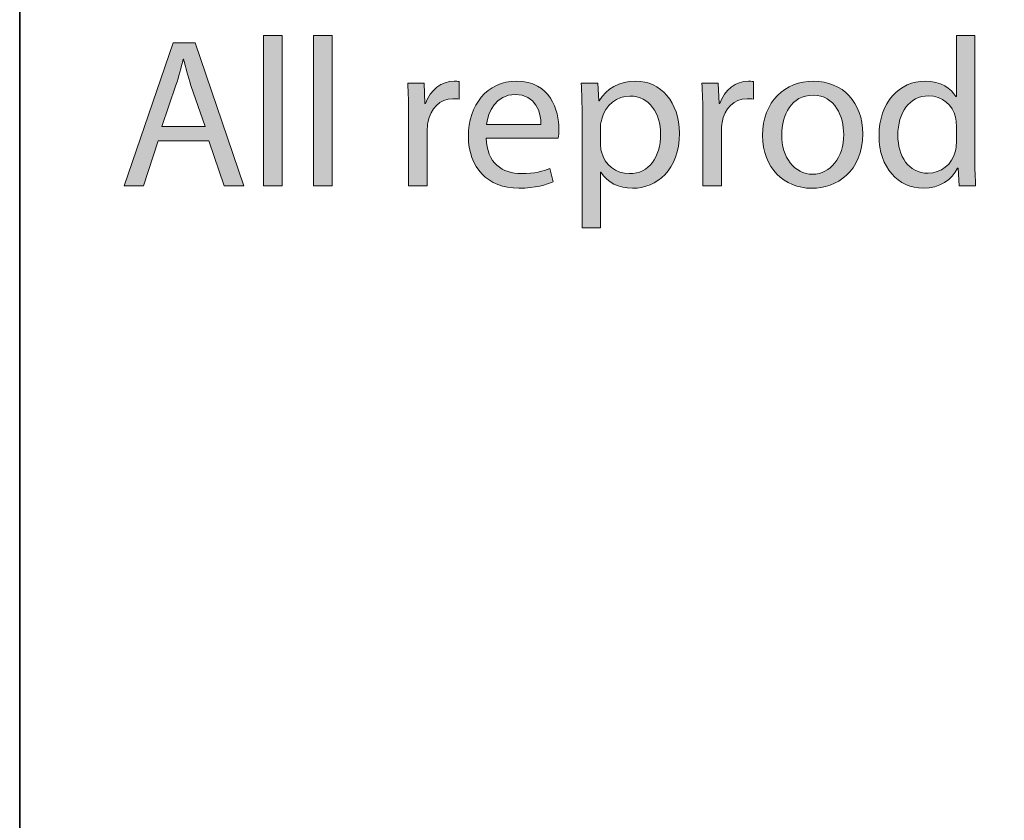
# Model space of a CAD drawing. Header units: inches. Extents: x 51 to 229, y 44 to 173.
# Tile 2 of 24: x 51 to 70, y 108 to 124. Entities that reach past the tile are written whole.
import ezdxf

# ---------------------------------------------------------------- set-up
doc = ezdxf.new("R2010")
doc.units = ezdxf.units.IN
doc.header["$MEASUREMENT"] = 0
doc.layers.add('Artwork', color=7, linetype='Continuous')

# ---------------------------------------------------------------- blocks, each defined once
blk = doc.blocks.new('block 7')
at = {"layer": 'Artwork', "true_color": 0xed1c24}
h = blk.add_hatch(color=240, dxfattribs=at)
h.dxf.hatch_style = 2
h.paths.add_polyline_path([(55.451, 123.901), (55.823, 123.901), (55.823, 120.897), (55.451, 120.897)])
h = blk.add_hatch(color=240, dxfattribs=at)
h.dxf.hatch_style = 2
h.paths.add_polyline_path([(56.45, 123.901), (56.822, 123.901), (56.822, 120.897), (56.45, 120.897)])
h = blk.add_hatch(color=240, dxfattribs=at)
h.dxf.hatch_style = 2
edge = h.paths.add_edge_path()
edge.add_spline(control_points=[(69.648, 123.901), (69.648, 123.901), (69.648, 121.426), (69.648, 121.426), (69.648, 121.244), (69.657, 121.037), (69.665, 120.897), (69.665, 120.897), (69.335, 120.897), (69.335, 120.897), (69.335, 120.897), (69.318, 121.252), (69.318, 121.252), (69.318, 121.252), (69.306, 121.252), (69.306, 121.252), (69.196, 121.024), (68.95, 120.851), (68.616, 120.851), (68.121, 120.851), (67.736, 121.269), (67.736, 121.891), (67.732, 122.573), (68.159, 122.987), (68.654, 122.987), (68.972, 122.987), (69.179, 122.839), (69.272, 122.678), (69.272, 122.678), (69.28, 122.678), (69.28, 122.678), (69.28, 122.678), (69.28, 123.901), (69.28, 123.901), (69.28, 123.901), (69.648, 123.901), (69.648, 123.901)], knot_values=[0, 0, 0, 0, 1, 1, 1, 2, 2, 2, 3, 3, 3, 4, 4, 4, 5, 5, 5, 6, 6, 6, 7, 7, 7, 8, 8, 8, 9, 9, 9, 10, 10, 10, 11, 11, 11, 12, 12, 12, 12], degree=3, periodic=1)
edge = h.paths.add_edge_path()
edge.add_spline(control_points=[(69.28, 122.111), (69.28, 122.158), (69.276, 122.221), (69.263, 122.268), (69.208, 122.501), (69.005, 122.695), (68.726, 122.695), (68.341, 122.695), (68.112, 122.357), (68.112, 121.908), (68.112, 121.494), (68.32, 121.151), (68.718, 121.151), (68.967, 121.151), (69.196, 121.32), (69.263, 121.595), (69.276, 121.646), (69.28, 121.697), (69.28, 121.756), (69.28, 121.756), (69.28, 122.111), (69.28, 122.111)], knot_values=[0, 0, 0, 0, 1, 1, 1, 2, 2, 2, 3, 3, 3, 4, 4, 4, 5, 5, 5, 6, 6, 6, 7, 7, 7, 7], degree=3, periodic=1)
h = blk.add_hatch(color=240, dxfattribs=at)
h.dxf.hatch_style = 2
h.paths.add_polyline_path([(53.347, 121.794), (53.051, 120.897), (52.67, 120.897), (53.643, 123.749), (54.083, 123.749), (55.056, 120.897), (54.662, 120.897), (54.358, 121.794)])
edge = h.paths.add_edge_path()
edge.add_spline(control_points=[(54.286, 122.082), (54.286, 122.082), (54.002, 122.903), (54.002, 122.903), (53.939, 123.089), (53.897, 123.258), (53.854, 123.423), (53.854, 123.423), (53.846, 123.423), (53.846, 123.423), (53.804, 123.258), (53.761, 123.08), (53.702, 122.907), (53.702, 122.907), (53.423, 122.082), (53.423, 122.082), (53.423, 122.082), (54.286, 122.082), (54.286, 122.082)], knot_values=[0, 0, 0, 0, 1, 1, 1, 2, 2, 2, 3, 3, 3, 4, 4, 4, 5, 5, 5, 6, 6, 6, 6], degree=3, periodic=1)
h = blk.add_hatch(color=240, dxfattribs=at)
h.dxf.hatch_style = 2
edge = h.paths.add_edge_path()
edge.add_spline(control_points=[(58.346, 122.306), (58.346, 122.547), (58.342, 122.754), (58.329, 122.945), (58.329, 122.945), (58.655, 122.945), (58.655, 122.945), (58.655, 122.945), (58.672, 122.539), (58.672, 122.539), (58.672, 122.539), (58.685, 122.539), (58.685, 122.539), (58.778, 122.814), (59.006, 122.987), (59.256, 122.987), (59.294, 122.987), (59.324, 122.983), (59.358, 122.979), (59.358, 122.979), (59.358, 122.627), (59.358, 122.627), (59.319, 122.636), (59.281, 122.636), (59.231, 122.636), (58.968, 122.636), (58.782, 122.441), (58.731, 122.162), (58.723, 122.111), (58.719, 122.048), (58.719, 121.989), (58.719, 121.989), (58.719, 120.897), (58.719, 120.897), (58.719, 120.897), (58.346, 120.897), (58.346, 120.897), (58.346, 120.897), (58.346, 122.306), (58.346, 122.306)], knot_values=[0, 0, 0, 0, 1, 1, 1, 2, 2, 2, 3, 3, 3, 4, 4, 4, 5, 5, 5, 6, 6, 6, 7, 7, 7, 8, 8, 8, 9, 9, 9, 10, 10, 10, 11, 11, 11, 12, 12, 12, 13, 13, 13, 13], degree=3, periodic=1)
h = blk.add_hatch(color=240, dxfattribs=at)
h.dxf.hatch_style = 2
edge = h.paths.add_edge_path()
edge.add_spline(control_points=[(59.896, 121.853), (59.904, 121.35), (60.221, 121.142), (60.598, 121.142), (60.865, 121.142), (61.03, 121.189), (61.165, 121.248), (61.165, 121.248), (61.233, 120.982), (61.233, 120.982), (61.102, 120.922), (60.873, 120.851), (60.547, 120.851), (59.917, 120.851), (59.54, 121.269), (59.54, 121.887), (59.54, 122.505), (59.904, 122.987), (60.501, 122.987), (61.174, 122.987), (61.347, 122.403), (61.347, 122.027), (61.347, 121.951), (61.343, 121.896), (61.334, 121.853), (61.334, 121.853), (59.896, 121.853), (59.896, 121.853)], knot_values=[0, 0, 0, 0, 1, 1, 1, 2, 2, 2, 3, 3, 3, 4, 4, 4, 5, 5, 5, 6, 6, 6, 7, 7, 7, 8, 8, 8, 9, 9, 9, 9], degree=3, periodic=1)
edge = h.paths.add_edge_path()
edge.add_spline(control_points=[(60.987, 122.12), (60.991, 122.353), (60.89, 122.721), (60.471, 122.721), (60.09, 122.721), (59.93, 122.378), (59.9, 122.12), (59.9, 122.12), (60.987, 122.12), (60.987, 122.12)], knot_values=[0, 0, 0, 0, 1, 1, 1, 2, 2, 2, 3, 3, 3, 3], degree=3, periodic=1)
h = blk.add_hatch(color=240, dxfattribs=at)
h.dxf.hatch_style = 2
edge = h.paths.add_edge_path()
edge.add_spline(control_points=[(61.809, 122.276), (61.809, 122.539), (61.801, 122.75), (61.792, 122.945), (61.792, 122.945), (62.122, 122.945), (62.122, 122.945), (62.122, 122.945), (62.143, 122.594), (62.143, 122.594), (62.143, 122.594), (62.152, 122.594), (62.152, 122.594), (62.3, 122.843), (62.545, 122.987), (62.88, 122.987), (63.379, 122.987), (63.751, 122.568), (63.751, 121.951), (63.751, 121.214), (63.298, 120.851), (62.816, 120.851), (62.545, 120.851), (62.308, 120.969), (62.186, 121.172), (62.186, 121.172), (62.177, 121.172), (62.177, 121.172), (62.177, 121.172), (62.177, 120.059), (62.177, 120.059), (62.177, 120.059), (61.809, 120.059), (61.809, 120.059), (61.809, 120.059), (61.809, 122.276), (61.809, 122.276)], knot_values=[0, 0, 0, 0, 1, 1, 1, 2, 2, 2, 3, 3, 3, 4, 4, 4, 5, 5, 5, 6, 6, 6, 7, 7, 7, 8, 8, 8, 9, 9, 9, 10, 10, 10, 11, 11, 11, 12, 12, 12, 12], degree=3, periodic=1)
edge = h.paths.add_edge_path()
edge.add_spline(control_points=[(62.177, 121.731), (62.177, 121.676), (62.182, 121.625), (62.194, 121.578), (62.262, 121.32), (62.486, 121.142), (62.753, 121.142), (63.146, 121.142), (63.375, 121.464), (63.375, 121.934), (63.375, 122.34), (63.159, 122.691), (62.765, 122.691), (62.511, 122.691), (62.27, 122.513), (62.203, 122.234), (62.19, 122.188), (62.177, 122.132), (62.177, 122.086), (62.177, 122.086), (62.177, 121.731), (62.177, 121.731)], knot_values=[0, 0, 0, 0, 1, 1, 1, 2, 2, 2, 3, 3, 3, 4, 4, 4, 5, 5, 5, 6, 6, 6, 7, 7, 7, 7], degree=3, periodic=1)
h = blk.add_hatch(color=240, dxfattribs=at)
h.dxf.hatch_style = 2
edge = h.paths.add_edge_path()
edge.add_spline(control_points=[(64.218, 122.306), (64.218, 122.547), (64.214, 122.754), (64.201, 122.945), (64.201, 122.945), (64.527, 122.945), (64.527, 122.945), (64.527, 122.945), (64.544, 122.539), (64.544, 122.539), (64.544, 122.539), (64.556, 122.539), (64.556, 122.539), (64.649, 122.814), (64.878, 122.987), (65.128, 122.987), (65.166, 122.987), (65.195, 122.983), (65.229, 122.979), (65.229, 122.979), (65.229, 122.627), (65.229, 122.627), (65.191, 122.636), (65.153, 122.636), (65.102, 122.636), (64.84, 122.636), (64.654, 122.441), (64.603, 122.162), (64.595, 122.111), (64.59, 122.048), (64.59, 121.989), (64.59, 121.989), (64.59, 120.897), (64.59, 120.897), (64.59, 120.897), (64.218, 120.897), (64.218, 120.897), (64.218, 120.897), (64.218, 122.306), (64.218, 122.306)], knot_values=[0, 0, 0, 0, 1, 1, 1, 2, 2, 2, 3, 3, 3, 4, 4, 4, 5, 5, 5, 6, 6, 6, 7, 7, 7, 8, 8, 8, 9, 9, 9, 10, 10, 10, 11, 11, 11, 12, 12, 12, 13, 13, 13, 13], degree=3, periodic=1)
h = blk.add_hatch(color=240, dxfattribs=at)
h.dxf.hatch_style = 2
edge = h.paths.add_edge_path()
edge.add_spline(control_points=[(67.413, 121.938), (67.413, 121.181), (66.884, 120.851), (66.393, 120.851), (65.843, 120.851), (65.412, 121.257), (65.412, 121.904), (65.412, 122.585), (65.865, 122.987), (66.427, 122.987), (67.015, 122.987), (67.413, 122.56), (67.413, 121.938)], knot_values=[0, 0, 0, 0, 1, 1, 1, 2, 2, 2, 3, 3, 3, 4, 4, 4, 4], degree=3, periodic=1)
edge = h.paths.add_edge_path()
edge.add_spline(control_points=[(65.793, 121.917), (65.793, 121.468), (66.046, 121.13), (66.41, 121.13), (66.766, 121.13), (67.032, 121.464), (67.032, 121.925), (67.032, 122.272), (66.859, 122.708), (66.419, 122.708), (65.983, 122.708), (65.793, 122.302), (65.793, 121.917)], knot_values=[0, 0, 0, 0, 1, 1, 1, 2, 2, 2, 3, 3, 3, 4, 4, 4, 4], degree=3, periodic=1)
at = {"layer": 'Artwork', "lineweight": 0}
for points in [[(55.451, 123.901), (55.823, 123.901), (55.823, 120.897), (55.451, 120.897), (55.451, 123.901)], [(56.45, 123.901), (56.822, 123.901), (56.822, 120.897), (56.45, 120.897), (56.45, 123.901)], [(53.347, 121.794), (53.051, 120.897), (52.67, 120.897), (53.643, 123.749), (54.083, 123.749), (55.056, 120.897), (54.662, 120.897), (54.358, 121.794), (53.347, 121.794)]]:
    blk.add_lwpolyline(points, dxfattribs=at)
for points, knots in [([(69.648, 123.901), (69.648, 123.901), (69.648, 121.426), (69.648, 121.426), (69.648, 121.244), (69.657, 121.037), (69.665, 120.897), (69.665, 120.897), (69.335, 120.897), (69.335, 120.897), (69.335, 120.897), (69.318, 121.252), (69.318, 121.252), (69.318, 121.252), (69.306, 121.252), (69.306, 121.252), (69.196, 121.024), (68.95, 120.851), (68.616, 120.851), (68.121, 120.851), (67.736, 121.269), (67.736, 121.891), (67.732, 122.573), (68.159, 122.987), (68.654, 122.987), (68.972, 122.987), (69.179, 122.839), (69.272, 122.678), (69.272, 122.678), (69.28, 122.678), (69.28, 122.678), (69.28, 122.678), (69.28, 123.901), (69.28, 123.901), (69.28, 123.901), (69.648, 123.901), (69.648, 123.901)], [0, 0, 0, 0, 1, 1, 1, 2, 2, 2, 3, 3, 3, 4, 4, 4, 5, 5, 5, 6, 6, 6, 7, 7, 7, 8, 8, 8, 9, 9, 9, 10, 10, 10, 11, 11, 11, 12, 12, 12, 12]), ([(54.286, 122.082), (54.286, 122.082), (54.002, 122.903), (54.002, 122.903), (53.939, 123.089), (53.897, 123.258), (53.854, 123.423), (53.854, 123.423), (53.846, 123.423), (53.846, 123.423), (53.804, 123.258), (53.761, 123.08), (53.702, 122.907), (53.702, 122.907), (53.423, 122.082), (53.423, 122.082), (53.423, 122.082), (54.286, 122.082), (54.286, 122.082)], [0, 0, 0, 0, 1, 1, 1, 2, 2, 2, 3, 3, 3, 4, 4, 4, 5, 5, 5, 6, 6, 6, 6]), ([(58.346, 122.306), (58.346, 122.547), (58.342, 122.754), (58.329, 122.945), (58.329, 122.945), (58.655, 122.945), (58.655, 122.945), (58.655, 122.945), (58.672, 122.539), (58.672, 122.539), (58.672, 122.539), (58.685, 122.539), (58.685, 122.539), (58.778, 122.814), (59.006, 122.987), (59.256, 122.987), (59.294, 122.987), (59.324, 122.983), (59.358, 122.979), (59.358, 122.979), (59.358, 122.627), (59.358, 122.627), (59.319, 122.636), (59.281, 122.636), (59.231, 122.636), (58.968, 122.636), (58.782, 122.441), (58.731, 122.162), (58.723, 122.111), (58.719, 122.048), (58.719, 121.989), (58.719, 121.989), (58.719, 120.897), (58.719, 120.897), (58.719, 120.897), (58.346, 120.897), (58.346, 120.897), (58.346, 120.897), (58.346, 122.306), (58.346, 122.306)], [0, 0, 0, 0, 1, 1, 1, 2, 2, 2, 3, 3, 3, 4, 4, 4, 5, 5, 5, 6, 6, 6, 7, 7, 7, 8, 8, 8, 9, 9, 9, 10, 10, 10, 11, 11, 11, 12, 12, 12, 13, 13, 13, 13]), ([(59.896, 121.853), (59.904, 121.35), (60.221, 121.142), (60.598, 121.142), (60.865, 121.142), (61.03, 121.189), (61.165, 121.248), (61.165, 121.248), (61.233, 120.982), (61.233, 120.982), (61.102, 120.922), (60.873, 120.851), (60.547, 120.851), (59.917, 120.851), (59.54, 121.269), (59.54, 121.887), (59.54, 122.505), (59.904, 122.987), (60.501, 122.987), (61.174, 122.987), (61.347, 122.403), (61.347, 122.027), (61.347, 121.951), (61.343, 121.896), (61.334, 121.853), (61.334, 121.853), (59.896, 121.853), (59.896, 121.853)], [0, 0, 0, 0, 1, 1, 1, 2, 2, 2, 3, 3, 3, 4, 4, 4, 5, 5, 5, 6, 6, 6, 7, 7, 7, 8, 8, 8, 9, 9, 9, 9]), ([(61.809, 122.276), (61.809, 122.539), (61.801, 122.75), (61.792, 122.945), (61.792, 122.945), (62.122, 122.945), (62.122, 122.945), (62.122, 122.945), (62.143, 122.594), (62.143, 122.594), (62.143, 122.594), (62.152, 122.594), (62.152, 122.594), (62.3, 122.843), (62.545, 122.987), (62.88, 122.987), (63.379, 122.987), (63.751, 122.568), (63.751, 121.951), (63.751, 121.214), (63.298, 120.851), (62.816, 120.851), (62.545, 120.851), (62.308, 120.969), (62.186, 121.172), (62.186, 121.172), (62.177, 121.172), (62.177, 121.172), (62.177, 121.172), (62.177, 120.059), (62.177, 120.059), (62.177, 120.059), (61.809, 120.059), (61.809, 120.059), (61.809, 120.059), (61.809, 122.276), (61.809, 122.276)], [0, 0, 0, 0, 1, 1, 1, 2, 2, 2, 3, 3, 3, 4, 4, 4, 5, 5, 5, 6, 6, 6, 7, 7, 7, 8, 8, 8, 9, 9, 9, 10, 10, 10, 11, 11, 11, 12, 12, 12, 12]), ([(64.218, 122.306), (64.218, 122.547), (64.214, 122.754), (64.201, 122.945), (64.201, 122.945), (64.527, 122.945), (64.527, 122.945), (64.527, 122.945), (64.544, 122.539), (64.544, 122.539), (64.544, 122.539), (64.556, 122.539), (64.556, 122.539), (64.649, 122.814), (64.878, 122.987), (65.128, 122.987), (65.166, 122.987), (65.195, 122.983), (65.229, 122.979), (65.229, 122.979), (65.229, 122.627), (65.229, 122.627), (65.191, 122.636), (65.153, 122.636), (65.102, 122.636), (64.84, 122.636), (64.654, 122.441), (64.603, 122.162), (64.595, 122.111), (64.59, 122.048), (64.59, 121.989), (64.59, 121.989), (64.59, 120.897), (64.59, 120.897), (64.59, 120.897), (64.218, 120.897), (64.218, 120.897), (64.218, 120.897), (64.218, 122.306), (64.218, 122.306)], [0, 0, 0, 0, 1, 1, 1, 2, 2, 2, 3, 3, 3, 4, 4, 4, 5, 5, 5, 6, 6, 6, 7, 7, 7, 8, 8, 8, 9, 9, 9, 10, 10, 10, 11, 11, 11, 12, 12, 12, 13, 13, 13, 13]), ([(67.413, 121.938), (67.413, 121.181), (66.884, 120.851), (66.393, 120.851), (65.843, 120.851), (65.412, 121.257), (65.412, 121.904), (65.412, 122.585), (65.865, 122.987), (66.427, 122.987), (67.015, 122.987), (67.413, 122.56), (67.413, 121.938)], [0, 0, 0, 0, 1, 1, 1, 2, 2, 2, 3, 3, 3, 4, 4, 4, 4]), ([(60.987, 122.12), (60.991, 122.353), (60.89, 122.721), (60.471, 122.721), (60.09, 122.721), (59.93, 122.378), (59.9, 122.12), (59.9, 122.12), (60.987, 122.12), (60.987, 122.12)], [0, 0, 0, 0, 1, 1, 1, 2, 2, 2, 3, 3, 3, 3]), ([(62.177, 121.731), (62.177, 121.676), (62.182, 121.625), (62.194, 121.578), (62.262, 121.32), (62.486, 121.142), (62.753, 121.142), (63.146, 121.142), (63.375, 121.464), (63.375, 121.934), (63.375, 122.34), (63.159, 122.691), (62.765, 122.691), (62.511, 122.691), (62.27, 122.513), (62.203, 122.234), (62.19, 122.188), (62.177, 122.132), (62.177, 122.086), (62.177, 122.086), (62.177, 121.731), (62.177, 121.731)], [0, 0, 0, 0, 1, 1, 1, 2, 2, 2, 3, 3, 3, 4, 4, 4, 5, 5, 5, 6, 6, 6, 7, 7, 7, 7]), ([(65.793, 121.917), (65.793, 121.468), (66.046, 121.13), (66.41, 121.13), (66.766, 121.13), (67.032, 121.464), (67.032, 121.925), (67.032, 122.272), (66.859, 122.708), (66.419, 122.708), (65.983, 122.708), (65.793, 122.302), (65.793, 121.917)], [0, 0, 0, 0, 1, 1, 1, 2, 2, 2, 3, 3, 3, 4, 4, 4, 4]), ([(69.28, 122.111), (69.28, 122.158), (69.276, 122.221), (69.263, 122.268), (69.208, 122.501), (69.005, 122.695), (68.726, 122.695), (68.341, 122.695), (68.112, 122.357), (68.112, 121.908), (68.112, 121.494), (68.32, 121.151), (68.718, 121.151), (68.967, 121.151), (69.196, 121.32), (69.263, 121.595), (69.276, 121.646), (69.28, 121.697), (69.28, 121.756), (69.28, 121.756), (69.28, 122.111), (69.28, 122.111)], [0, 0, 0, 0, 1, 1, 1, 2, 2, 2, 3, 3, 3, 4, 4, 4, 5, 5, 5, 6, 6, 6, 7, 7, 7, 7])]:
    blk.add_open_spline(points, degree=3, knots=knots, dxfattribs=at)

msp = doc.modelspace()

# ---------------------------------------------------------------- linework, layer by layer
at = {"layer": 'Artwork', "color": 179, "lineweight": 35, "true_color": 0x231f20}
msp.add_open_spline([(138.582, 80.967), (138.582, 80.415), (138.134, 79.968), (137.582, 79.968), (137.582, 79.968), (118.332, 79.968), (118.332, 79.968), (118.332, 79.968), (118.332, 77.968), (118.332, 77.968), (118.332, 77.416), (117.884, 76.968), (117.332, 76.968), (117.332, 76.968), (107.332, 76.968), (107.332, 76.968), (106.78, 76.968), (106.332, 77.416), (106.332, 77.968), (106.332, 77.968), (106.332, 79.968), (106.332, 79.968), (106.332, 79.968), (82.833, 79.968), (82.833, 79.968), (82.833, 79.968), (82.833, 77.968), (82.833, 77.968), (82.833, 77.416), (82.385, 76.968), (81.833, 76.968), (81.833, 76.968), (71.833, 76.968), (71.833, 76.968), (71.281, 76.968), (70.833, 77.416), (70.833, 77.968), (70.833, 77.968), (70.833, 79.968), (70.833, 79.968), (70.833, 79.968), (51.583, 79.968), (51.583, 79.968), (51.03, 79.968), (50.583, 80.415), (50.583, 80.967), (50.583, 80.967), (50.583, 135.467), (50.583, 135.467), (50.583, 136.019), (51.03, 136.467), (51.583, 136.467), (51.583, 136.467), (70.833, 136.467), (70.833, 136.467), (70.833, 136.467), (70.833, 138.467), (70.833, 138.467), (70.833, 139.019), (71.281, 139.467), (71.833, 139.467), (71.833, 139.467), (81.833, 139.467), (81.833, 139.467), (82.385, 139.467), (82.833, 139.019), (82.833, 138.467), (82.833, 138.467), (82.833, 136.467), (82.833, 136.467), (82.833, 136.467), (106.332, 136.467), (106.332, 136.467), (106.332, 136.467), (106.332, 138.467), (106.332, 138.467), (106.332, 139.019), (106.78, 139.467), (107.332, 139.467), (107.332, 139.467), (117.332, 139.467), (117.332, 139.467), (117.884, 139.467), (118.332, 139.019), (118.332, 138.467), (118.332, 138.467), (118.332, 136.467), (118.332, 136.467), (118.332, 136.467), (137.582, 136.467), (137.582, 136.467), (138.134, 136.467), (138.582, 136.019), (138.582, 135.467), (138.582, 135.467), (138.582, 80.967), (138.582, 80.967)], degree=3, knots=[0, 0, 0, 0, 1, 1, 1, 2, 2, 2, 3, 3, 3, 4, 4, 4, 5, 5, 5, 6, 6, 6, 7, 7, 7, 8, 8, 8, 9, 9, 9, 10, 10, 10, 11, 11, 11, 12, 12, 12, 13, 13, 13, 14, 14, 14, 15, 15, 15, 16, 16, 16, 17, 17, 17, 18, 18, 18, 19, 19, 19, 20, 20, 20, 21, 21, 21, 22, 22, 22, 23, 23, 23, 24, 24, 24, 25, 25, 25, 26, 26, 26, 27, 27, 27, 28, 28, 28, 29, 29, 29, 30, 30, 30, 31, 31, 31, 32, 32, 32, 32], dxfattribs=at)

# ---------------------------------------------------------------- block references
at = {"layer": 'Artwork'}
msp.add_blockref('block 7', (0, 0), dxfattribs=at)

doc.saveas('drawing.dxf')
